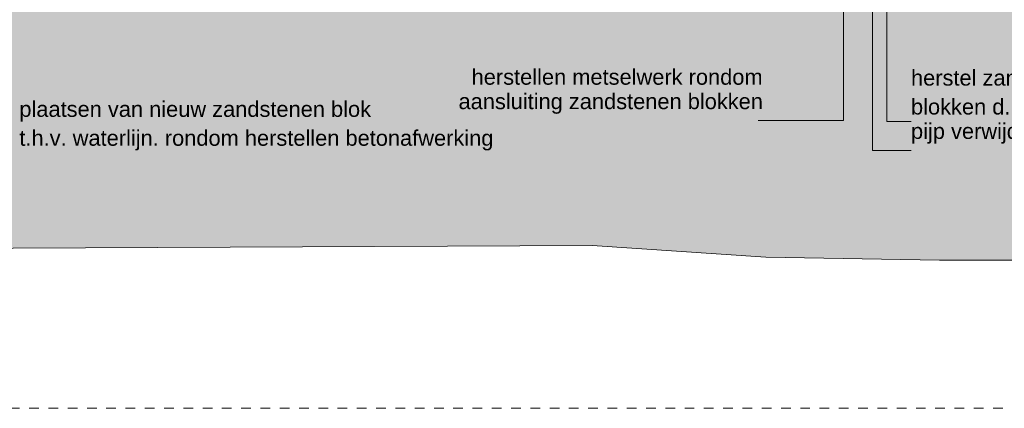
# Model space of a CAD drawing. Extents: x -251883 to 250656, y 0 to 909157.
# Tile 23 of 70: x -7399 to 2816, y 482829 to 486862. Entities that reach past the tile are written whole.
import ezdxf

# ---------------------------------------------------------------- set-up
doc = ezdxf.new("R2010")
doc.units = 0
doc.header["$MEASUREMENT"] = 0
doc.linetypes.add('DASHED', pattern=[200, 100, -100])
doc.layers.add('A-0010--', color=8, linetype='Continuous')
doc.layers.add('A-0070-SYMBOOL', color=8, linetype='Continuous')

# ---------------------------------------------------------------- blocks, each defined once
blk = doc.blocks.new('M-MAATREGELEN_462')
at = {"linetype": 'Continuous', "lineweight": 5}
blk.add_hatch(color=111, dxfattribs=at).paths.add_polyline_path([(4382, -6572), (53130, -6572), (53130, -8790), (52526, -8782), (51416, -8772), (50999, -8762), (49889, -8752), (49196, -8732), (48086, -8722), (47393, -8722), (46701, -8722), (45591, -8712), (44898, -8622), (43930, -8482), (42646, -8652), (41968, -8730), (40324, -8932), (38521, -9162), (36718, -9162), (34916, -9172), (31727, -9172), (29925, -9142), (28122, -9022), (19108, -9062), (17305, -9082), (15503, -9112), (13700, -9172), (11897, -9142), (10094, -9102), (8292, -9012), (6489, -9002), (5379, -8982), (4686, -8902), (4382, -8866)], flags=0)
at = {"color": 7, "linetype": 'DASHED', "lineweight": 0}
blk.add_lwpolyline([(4382, -10711), (4382, -111), (54782, -111), (54782, -10711)], close=True, dxfattribs=at)
at = {"color": 111, "linetype": 'Continuous', "lineweight": 5}
blk.add_lwpolyline([(4382, -6572), (53130, -6572), (53130, -8790), (52526, -8782), (51416, -8772), (50999, -8762), (49889, -8752), (49196, -8732), (48086, -8722), (47393, -8722), (46701, -8722), (45591, -8712), (44898, -8622), (43930, -8482), (42646, -8652), (41968, -8730), (40324, -8932), (38521, -9162), (36718, -9162), (34916, -9172), (31727, -9172), (29925, -9142), (28122, -9022), (19108, -9062)], dxfattribs=at)
at = {"layer": 'A-0010--', "color": 11, "linetype": 'Continuous', "lineweight": 13}
blk.add_lwpolyline([(19108, -9062), (28122, -9022), (29925, -9142), (31727, -9172), (34916, -9172), (36718, -9162), (38521, -9162), (40324, -8932), (42127, -8712), (42820, -8632), (43930, -8482), (44898, -8622), (45591, -8712), (46701, -8722), (47393, -8722), (48086, -8722), (49196, -8732), (49889, -8752), (50999, -8762), (51416, -8772), (52526, -8782)], dxfattribs=at)
at = {"layer": 'A-0070-SYMBOOL', "color": 8, "linetype": 'Continuous', "lineweight": 5}
for points in [[(31030, -3950), (31030, -8034), (31430, -8034)], [(31180, -4800), (31180, -7734), (31430, -7734)], [(31180, -5750), (31180, -7734), (31430, -7734)], [(30730, -6500), (30730, -7725), (29845, -7725)]]:
    blk.add_lwpolyline(points, dxfattribs=at)
at = {"layer": 'A-0070-SYMBOOL', "color": 7, "linetype": 'Continuous', "char_height": 162, "attachment_point": 7, "line_spacing_factor": 0.933333}
for s, insert in [('{\\fArial|b0|i0|c12|p0;herstellen metselwerk rondom}', (26872, -7355)), ('{\\fArial|b0|i0|c12|p0;herstel zandstenen }', (31430, -7364)), ('{\\fArial|b0|i0|c12|p0;aansluiting zandstenen blokken}', (26736, -7655)), ('{\\fArial|b0|i0|c12|p0;blokken d.m.v. inschieten}', (31430, -7664)), ('{\\fArial|b0|i0|c12|p0;plaatsen van nieuw zandstenen blok}', (22180, -7735)), ('{\\fArial|b0|i0|c12|p0;t.h.v. waterlijn. rondom herstellen betonafwerking}', (22180, -8035)), ('{\\fArial|b0|i0|c12|p0;pijp verwijderen en nieuw zandstenen blok}', (31430, -7964))]:
    blk.add_mtext(s, dxfattribs=dict(at, insert=insert))

msp = doc.modelspace()

# ---------------------------------------------------------------- block references
msp.add_blockref('M-MAATREGELEN_462', (-29582, 493540))

doc.saveas('drawing.dxf')
